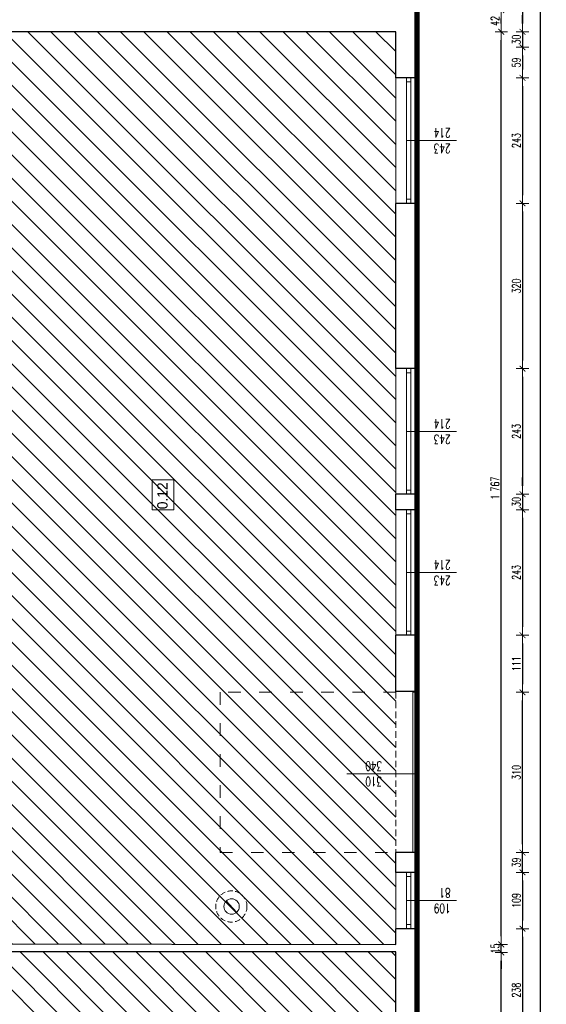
# Model space of a CAD drawing. Header units: millimetres. Extents: x -2948 to 78628, y 64669 to 215420.
# Tile 190 of 256: x 55927 to 56946, y 139202 to 141108. Entities that reach past the tile are written whole.
import ezdxf

# ---------------------------------------------------------------- set-up
doc = ezdxf.new("R2010")
doc.units = ezdxf.units.MM
for name, pattern in [('ACAD_ISO03W100', [30, 12, -18]), ('B0301', [25, 12.5, -6.25, 0, -6.25]), ('DASHED2', [0.375, 0.25, -0.125]), ('HIDDEN', [9.525, 6.35, -3.175])]:
    doc.linetypes.add(name, pattern=pattern)
for name, color, linetype, lineweight in [('-stolarka', 103, 'Continuous', 13), ('1_OPIS_OKNA', 60, 'Continuous', 13), ('kominy', 7, 'Continuous', 9), ('NOWE SCIANY', 3, 'Continuous', 13), ('NOWE WYBURZENIA', 1, 'Continuous', 20), ('OPIS', 2, 'Continuous', 13), ('pomiwszczenia', 95, 'Continuous', 20), ('POMOC', 1, 'Continuous', 13), ('stolarka opis', 60, 'Continuous', 13), ('WYMIAR', 5, 'Continuous', 13), ('ŚCIANY', 7, 'Continuous', 30)]:
    doc.layers.add(name, color=color, linetype=linetype, lineweight=lineweight)
for name, color, linetype in [('_POMOCNICZE', 252, 'Continuous'), ('C--L99b', 1, 'Continuous'), ('schody', 7, 'Continuous')]:
    doc.layers.add(name, color=color, linetype=linetype)
doc.styles.add('style2', font='romans.shx', dxfattribs={"width": 0.7})
doc.dimstyles.new('100', dxfattribs={"dimscale": 80, "dimtxt": 0.2, "dimasz": 0.2, "dimexe": 1.25, "dimexo": 0.625, "dimgap": 0.05, "dimtad": 1, "dimdec": 0, "dimdsep": 46, "dimlunit": 6, "dimtxsty": 'style2', "dimblk1": 'TICK', "dimblk2": 'TICK', "dimsah": 1, "dimcen": 0.2, "dimse1": 1, "dimse2": 1, "dimclrd": 256, "dimclrt": 2, "dimadec": 0, "dimazin": 0, "dimtfac": 1, "dimtdec": 0, "dimtix": 1, "dimtmove": 1, "dimatfit": 0, "dimldrblk": 'DOTSMALL', "dimfxl": 1, "dimtolj": 1, "dimtzin": 0, "dimarcsym": 0})
pattern_1 = [(135, (24138.385, -24138.12), (-22.4506403, -22.4506403), [])]

# ---------------------------------------------------------------- blocks, each defined once
blk = doc.blocks.new('TICK')
at = {"color": 5}
for p, q in [((-1, 0), (1, 0)), ((0, -0.75), (0, 0.75))]:
    blk.add_line(p, q, dxfattribs=at)
at = {"const_width": 0.1}
blk.add_lwpolyline([(-0.35, -0.35), (0.35, 0.35)], dxfattribs=at)
blk = doc.blocks.new('*D1647')
at = {"layer": 'Defpoints', "color": 0, "ltscale": 2, "transparency": 16777216}
for p in [(56735.9, 141263.7), (56708.1, 141084.7), (56899.5, 141084.7)]:
    blk.add_point(p, dxfattribs=at)
at = {"layer": 'WYMIAR', "lineweight": -2, "ltscale": 2, "transparency": 16777216}
blk.add_line((56899.5, 141247.7), (56899.5, 141100.7), dxfattribs=at)
at = {"layer": 'WYMIAR', "lineweight": -2, "ltscale": 2, "transparency": 16777216, "xscale": 16, "yscale": 16, "zscale": 16}
for p, rotation in [((56899.5, 141263.7), 90), ((56899.5, 141084.7), 270)]:
    blk.add_blockref('TICK', p, dxfattribs=dict(at, rotation=rotation))
at = {"layer": 'WYMIAR', "color": 2, "ltscale": 2, "transparency": 16777216, "insert": (56887.5, 141174.2), "char_height": 16, "attachment_point": 5, "rotation": 90, "style": 'style2'}
blk.add_mtext('\\A1;179', dxfattribs=at)
blk = doc.blocks.new('_DotSmall')
at = {"layer": 'OPIS', "color": 0, "const_width": 0.5}
blk.add_lwpolyline([(-0.0625, 0, 1), (0.0625, 0, 1)], format="xyb", close=True, dxfattribs=at)
blk = doc.blocks.new('*D1648')
at = {"layer": 'Defpoints', "color": 0, "ltscale": 2, "transparency": 16777216}
for p in [(56708.1, 141084.7), (56897.4, 141054.7), (56899.5, 141054.7)]:
    blk.add_point(p, dxfattribs=at)
at = {"layer": 'WYMIAR', "lineweight": -2, "ltscale": 2, "transparency": 16777216}
for p, q in [((56899.5, 141100.7), (56899.5, 141116.7)), ((56899.5, 141084.7), (56899.5, 141054.7)), ((56899.5, 141038.7), (56899.5, 141022.7))]:
    blk.add_line(p, q, dxfattribs=at)
at = {"layer": 'WYMIAR', "lineweight": -2, "ltscale": 2, "transparency": 16777216, "xscale": 16, "yscale": 16, "zscale": 16}
for p, rotation in [((56899.5, 141084.7), 270), ((56899.5, 141054.7), 90)]:
    blk.add_blockref('TICK', p, dxfattribs=dict(at, rotation=rotation))
at = {"layer": 'WYMIAR', "color": 2, "ltscale": 2, "transparency": 16777216, "insert": (56887.5, 141069.7), "char_height": 16, "attachment_point": 5, "rotation": 90, "style": 'style2'}
blk.add_mtext('\\A1;30', dxfattribs=at)
blk = doc.blocks.new('*D1649')
at = {"layer": 'Defpoints', "color": 0, "ltscale": 2, "transparency": 16777216}
for p in [(56897.4, 141054.7), (56735.9, 140995.7), (56899.5, 140995.7)]:
    blk.add_point(p, dxfattribs=at)
at = {"layer": 'WYMIAR', "lineweight": -2, "ltscale": 2, "transparency": 16777216}
blk.add_line((56899.5, 141038.7), (56899.5, 141011.7), dxfattribs=at)
at = {"layer": 'WYMIAR', "lineweight": -2, "ltscale": 2, "transparency": 16777216, "xscale": 16, "yscale": 16, "zscale": 16}
for p, rotation in [((56899.5, 141054.7), 90), ((56899.5, 140995.7), 270)]:
    blk.add_blockref('TICK', p, dxfattribs=dict(at, rotation=rotation))
at = {"layer": 'WYMIAR', "color": 2, "ltscale": 2, "transparency": 16777216, "insert": (56887.5, 141025.2), "char_height": 16, "attachment_point": 5, "rotation": 90, "style": 'style2'}
blk.add_mtext('\\A1;59', dxfattribs=at)
blk = doc.blocks.new('*D1650')
at = {"layer": 'Defpoints', "color": 0, "ltscale": 2, "transparency": 16777216}
for p in [(56735.9, 140995.7), (56735.9, 140752.7), (56899.5, 140752.7)]:
    blk.add_point(p, dxfattribs=at)
at = {"layer": 'WYMIAR', "lineweight": -2, "ltscale": 2, "transparency": 16777216}
blk.add_line((56899.5, 140979.7), (56899.5, 140768.7), dxfattribs=at)
at = {"layer": 'WYMIAR', "lineweight": -2, "ltscale": 2, "transparency": 16777216, "xscale": 16, "yscale": 16, "zscale": 16}
for p, rotation in [((56899.5, 140995.7), 90), ((56899.5, 140752.7), 270)]:
    blk.add_blockref('TICK', p, dxfattribs=dict(at, rotation=rotation))
at = {"layer": 'WYMIAR', "color": 2, "ltscale": 2, "transparency": 16777216, "insert": (56887.5, 140874.2), "char_height": 16, "attachment_point": 5, "rotation": 90, "style": 'style2'}
blk.add_mtext('\\A1;243', dxfattribs=at)
blk = doc.blocks.new('*D1651')
at = {"layer": 'Defpoints', "color": 0, "ltscale": 2, "transparency": 16777216}
for p in [(56735.9, 140752.7), (56899.5, 140432.7), (56910.8, 140432.7)]:
    blk.add_point(p, dxfattribs=at)
at = {"layer": 'WYMIAR', "lineweight": -2, "ltscale": 2, "transparency": 16777216}
blk.add_line((56899.5, 140736.7), (56899.5, 140448.7), dxfattribs=at)
at = {"layer": 'WYMIAR', "lineweight": -2, "ltscale": 2, "transparency": 16777216, "xscale": 16, "yscale": 16, "zscale": 16}
for p, rotation in [((56899.5, 140752.7), 90), ((56899.5, 140432.7), 270)]:
    blk.add_blockref('TICK', p, dxfattribs=dict(at, rotation=rotation))
at = {"layer": 'WYMIAR', "color": 2, "ltscale": 2, "transparency": 16777216, "insert": (56887.5, 140592.7), "char_height": 16, "attachment_point": 5, "rotation": 90, "style": 'style2'}
blk.add_mtext('\\A1;320', dxfattribs=at)
blk = doc.blocks.new('*D1652')
at = {"layer": 'Defpoints', "color": 0, "ltscale": 2, "transparency": 16777216}
for p in [(56910.8, 140432.7), (56899.5, 140189.7), (56910.8, 140189.7)]:
    blk.add_point(p, dxfattribs=at)
at = {"layer": 'WYMIAR', "lineweight": -2, "ltscale": 2, "transparency": 16777216}
blk.add_line((56899.5, 140416.7), (56899.5, 140205.7), dxfattribs=at)
at = {"layer": 'WYMIAR', "lineweight": -2, "ltscale": 2, "transparency": 16777216, "xscale": 16, "yscale": 16, "zscale": 16}
for p, rotation in [((56899.5, 140432.7), 90), ((56899.5, 140189.7), 270)]:
    blk.add_blockref('TICK', p, dxfattribs=dict(at, rotation=rotation))
at = {"layer": 'WYMIAR', "color": 2, "ltscale": 2, "transparency": 16777216, "insert": (56887.5, 140311.2), "char_height": 16, "attachment_point": 5, "rotation": 90, "style": 'style2'}
blk.add_mtext('\\A1;243', dxfattribs=at)
blk = doc.blocks.new('*D1653')
at = {"layer": 'Defpoints', "color": 0, "ltscale": 2, "transparency": 16777216}
for p in [(56910.8, 140189.7), (56899.5, 140159.7), (56910.8, 140159.7)]:
    blk.add_point(p, dxfattribs=at)
at = {"layer": 'WYMIAR', "lineweight": -2, "ltscale": 2, "transparency": 16777216}
for p, q in [((56899.5, 140205.7), (56899.5, 140221.7)), ((56899.5, 140189.7), (56899.5, 140159.7)), ((56899.5, 140143.7), (56899.5, 140127.7))]:
    blk.add_line(p, q, dxfattribs=at)
at = {"layer": 'WYMIAR', "lineweight": -2, "ltscale": 2, "transparency": 16777216, "xscale": 16, "yscale": 16, "zscale": 16}
for p, rotation in [((56899.5, 140189.7), 270), ((56899.5, 140159.7), 90)]:
    blk.add_blockref('TICK', p, dxfattribs=dict(at, rotation=rotation))
at = {"layer": 'WYMIAR', "color": 2, "ltscale": 2, "transparency": 16777216, "insert": (56887.5, 140174.7), "char_height": 16, "attachment_point": 5, "rotation": 90, "style": 'style2'}
blk.add_mtext('\\A1;30', dxfattribs=at)
blk = doc.blocks.new('*D1654')
at = {"layer": 'Defpoints', "color": 0, "ltscale": 2, "transparency": 16777216}
for p in [(56910.8, 140159.7), (56899.5, 139916.7), (56910.8, 139916.7)]:
    blk.add_point(p, dxfattribs=at)
at = {"layer": 'WYMIAR', "lineweight": -2, "ltscale": 2, "transparency": 16777216}
blk.add_line((56899.5, 140143.7), (56899.5, 139932.7), dxfattribs=at)
at = {"layer": 'WYMIAR', "lineweight": -2, "ltscale": 2, "transparency": 16777216, "xscale": 16, "yscale": 16, "zscale": 16}
for p, rotation in [((56899.5, 140159.7), 90), ((56899.5, 139916.7), 270)]:
    blk.add_blockref('TICK', p, dxfattribs=dict(at, rotation=rotation))
at = {"layer": 'WYMIAR', "color": 2, "ltscale": 2, "transparency": 16777216, "insert": (56887.5, 140038.2), "char_height": 16, "attachment_point": 5, "rotation": 90, "style": 'style2'}
blk.add_mtext('\\A1;243', dxfattribs=at)
blk = doc.blocks.new('*D1655')
at = {"layer": 'Defpoints', "color": 0, "ltscale": 2, "transparency": 16777216}
for p in [(56910.8, 139916.7), (56899.5, 139806.2), (56911.5, 139806.2)]:
    blk.add_point(p, dxfattribs=at)
at = {"layer": 'WYMIAR', "lineweight": -2, "ltscale": 2, "transparency": 16777216}
blk.add_line((56899.5, 139900.7), (56899.5, 139822.2), dxfattribs=at)
at = {"layer": 'WYMIAR', "lineweight": -2, "ltscale": 2, "transparency": 16777216, "xscale": 16, "yscale": 16, "zscale": 16}
for p, rotation in [((56899.5, 139916.7), 90), ((56899.5, 139806.2), 270)]:
    blk.add_blockref('TICK', p, dxfattribs=dict(at, rotation=rotation))
at = {"layer": 'WYMIAR', "color": 2, "ltscale": 2, "transparency": 16777216, "insert": (56887.5, 139861.4), "char_height": 16, "attachment_point": 5, "rotation": 90, "style": 'style2'}
blk.add_mtext('\\A1;111', dxfattribs=at)
blk = doc.blocks.new('*D1656')
at = {"layer": 'Defpoints', "color": 0, "ltscale": 2, "transparency": 16777216}
for p in [(56900.7, 139457.7), (56899.5, 139348.7), (56900.7, 139348.7)]:
    blk.add_point(p, dxfattribs=at)
at = {"layer": 'WYMIAR', "lineweight": -2, "ltscale": 2, "transparency": 16777216}
blk.add_line((56899.5, 139441.7), (56899.5, 139364.7), dxfattribs=at)
at = {"layer": 'WYMIAR', "lineweight": -2, "ltscale": 2, "transparency": 16777216, "xscale": 16, "yscale": 16, "zscale": 16}
for p, rotation in [((56899.5, 139457.7), 90), ((56899.5, 139348.7), 270)]:
    blk.add_blockref('TICK', p, dxfattribs=dict(at, rotation=rotation))
at = {"layer": 'WYMIAR', "color": 2, "ltscale": 2, "transparency": 16777216, "insert": (56887.5, 139403.2), "char_height": 16, "attachment_point": 5, "rotation": 90, "style": 'style2'}
blk.add_mtext('\\A1;109', dxfattribs=at)
blk = doc.blocks.new('*D1657')
at = {"layer": 'Defpoints', "color": 0, "ltscale": 2, "transparency": 16777216}
for p in [(56899.5, 139348.7), (56899.5, 139110.7), (56900.7, 139110.7)]:
    blk.add_point(p, dxfattribs=at)
at = {"layer": 'WYMIAR', "lineweight": -2, "ltscale": 2, "transparency": 16777216}
blk.add_line((56899.5, 139332.7), (56899.5, 139126.7), dxfattribs=at)
at = {"layer": 'WYMIAR', "lineweight": -2, "ltscale": 2, "transparency": 16777216, "xscale": 16, "yscale": 16, "zscale": 16}
for p, rotation in [((56899.5, 139348.7), 90), ((56899.5, 139110.7), 270)]:
    blk.add_blockref('TICK', p, dxfattribs=dict(at, rotation=rotation))
at = {"layer": 'WYMIAR', "color": 2, "ltscale": 2, "transparency": 16777216, "insert": (56887.5, 139229.7), "char_height": 16, "attachment_point": 5, "rotation": 90, "style": 'style2'}
blk.add_mtext('\\A1;238', dxfattribs=at)
blk = doc.blocks.new('*D1622')
at = {"layer": 'Defpoints', "color": 0, "ltscale": 2, "transparency": 16777216}
for p in [(56731.9, 139496.2), (56899.5, 139496.2), (56731.9, 139457.7)]:
    blk.add_point(p, dxfattribs=at)
at = {"layer": 'WYMIAR', "lineweight": -2, "ltscale": 2, "transparency": 16777216}
for p, q in [((56899.5, 139512.2), (56899.5, 139528.2)), ((56899.5, 139457.7), (56899.5, 139496.2)), ((56899.5, 139441.7), (56899.5, 139425.7))]:
    blk.add_line(p, q, dxfattribs=at)
at = {"layer": 'WYMIAR', "lineweight": -2, "ltscale": 2, "transparency": 16777216, "xscale": 16, "yscale": 16, "zscale": 16}
for p, rotation in [((56899.5, 139496.2), 270), ((56899.5, 139457.7), 90)]:
    blk.add_blockref('TICK', p, dxfattribs=dict(at, rotation=rotation))
at = {"layer": 'WYMIAR', "color": 2, "ltscale": 2, "transparency": 16777216, "insert": (56887.5, 139476.9), "char_height": 16, "attachment_point": 5, "rotation": 90, "style": 'style2'}
blk.add_mtext('\\A1;39', dxfattribs=at)
blk = doc.blocks.new('*D1628')
at = {"layer": 'Defpoints', "color": 0, "ltscale": 2, "transparency": 16777216}
for p in [(56731.9, 139806.2), (56899.5, 139806.2), (56735.9, 139496.2)]:
    blk.add_point(p, dxfattribs=at)
at = {"layer": 'WYMIAR', "lineweight": -2, "ltscale": 2, "transparency": 16777216}
blk.add_line((56899.5, 139512.2), (56899.5, 139790.2), dxfattribs=at)
at = {"layer": 'WYMIAR', "lineweight": -2, "ltscale": 2, "transparency": 16777216, "xscale": 16, "yscale": 16, "zscale": 16}
for p, rotation in [((56899.5, 139806.2), 90), ((56899.5, 139496.2), 270)]:
    blk.add_blockref('TICK', p, dxfattribs=dict(at, rotation=rotation))
at = {"layer": 'WYMIAR', "color": 2, "ltscale": 2, "transparency": 16777216, "insert": (56887.5, 139651.2), "char_height": 16, "attachment_point": 5, "rotation": 90, "style": 'style2'}
blk.add_mtext('\\A1;310', dxfattribs=at)
blk = doc.blocks.new('*D1691')
at = {"layer": 'Defpoints', "color": 0, "ltscale": 2, "transparency": 16777216}
for p in [(56722, 147141.7), (56722, 137474.7), (56933.5, 137474.7)]:
    blk.add_point(p, dxfattribs=at)
at = {"layer": 'WYMIAR', "lineweight": -2, "ltscale": 2, "transparency": 16777216}
blk.add_line((56933.5, 147125.7), (56933.5, 137490.7), dxfattribs=at)
at = {"layer": 'WYMIAR', "lineweight": -2, "ltscale": 2, "transparency": 16777216, "xscale": 16, "yscale": 16, "zscale": 16}
for p, rotation in [((56933.5, 147141.7), 90), ((56933.5, 137474.7), 270)]:
    blk.add_blockref('TICK', p, dxfattribs=dict(at, rotation=rotation))
at = {"layer": 'WYMIAR', "color": 2, "ltscale": 2, "transparency": 16777216, "insert": (56921.5, 142308.2), "char_height": 16, "attachment_point": 5, "rotation": 90, "style": 'style2'}
blk.add_mtext('\\A1;9\xa0667', dxfattribs=at)
blk = doc.blocks.new('*D1749')
at = {"layer": 'Defpoints', "color": 0, "ltscale": 2, "transparency": 16777216}
for p in [(56638, 139302.7), (56858.5, 139302.7), (56638, 137984.7)]:
    blk.add_point(p, dxfattribs=at)
at = {"layer": 'WYMIAR', "lineweight": -2, "ltscale": 2, "transparency": 16777216}
blk.add_line((56858.5, 138000.7), (56858.5, 139286.7), dxfattribs=at)
at = {"layer": 'WYMIAR', "lineweight": -2, "ltscale": 2, "transparency": 16777216, "xscale": 16, "yscale": 16, "zscale": 16}
for p, rotation in [((56858.5, 139302.7), 90), ((56858.5, 137984.7), 270)]:
    blk.add_blockref('TICK', p, dxfattribs=dict(at, rotation=rotation))
at = {"layer": 'WYMIAR', "color": 2, "ltscale": 2, "transparency": 16777216, "insert": (56846.5, 138643.7), "char_height": 16, "attachment_point": 5, "rotation": 90, "style": 'style2'}
blk.add_mtext('\\A1;1\xa0318', dxfattribs=at)
blk = doc.blocks.new('*D1750')
at = {"layer": 'Defpoints', "color": 0, "ltscale": 2, "transparency": 16777216}
for p in [(56654.3, 139318.2), (56858.5, 139318.2), (56654.3, 139302.7)]:
    blk.add_point(p, dxfattribs=at)
at = {"layer": 'WYMIAR', "lineweight": -2, "ltscale": 2, "transparency": 16777216}
for p, q in [((56858.5, 139334.2), (56858.5, 139350.2)), ((56858.5, 139302.7), (56858.5, 139318.2)), ((56858.5, 139286.7), (56858.5, 139270.7))]:
    blk.add_line(p, q, dxfattribs=at)
at = {"layer": 'WYMIAR', "lineweight": -2, "ltscale": 2, "transparency": 16777216, "xscale": 16, "yscale": 16, "zscale": 16}
for p, rotation in [((56858.5, 139318.2), 270), ((56858.5, 139302.7), 90)]:
    blk.add_blockref('TICK', p, dxfattribs=dict(at, rotation=rotation))
at = {"layer": 'WYMIAR', "color": 2, "ltscale": 2, "transparency": 16777216, "insert": (56846.5, 139310.4), "char_height": 16, "attachment_point": 5, "rotation": 90, "style": 'style2'}
blk.add_mtext('\\A1;15', dxfattribs=at)
blk = doc.blocks.new('*D1751')
at = {"layer": 'Defpoints', "color": 0, "ltscale": 2, "transparency": 16777216}
for p in [(56654.3, 141084.7), (56858.5, 141084.7), (56654.3, 139318.2)]:
    blk.add_point(p, dxfattribs=at)
at = {"layer": 'WYMIAR', "lineweight": -2, "ltscale": 2, "transparency": 16777216}
blk.add_line((56858.5, 139334.2), (56858.5, 141068.7), dxfattribs=at)
at = {"layer": 'WYMIAR', "lineweight": -2, "ltscale": 2, "transparency": 16777216, "xscale": 16, "yscale": 16, "zscale": 16}
for p, rotation in [((56858.5, 141084.7), 90), ((56858.5, 139318.2), 270)]:
    blk.add_blockref('TICK', p, dxfattribs=dict(at, rotation=rotation))
at = {"layer": 'WYMIAR', "color": 2, "ltscale": 2, "transparency": 16777216, "insert": (56846.5, 140201.4), "char_height": 16, "attachment_point": 5, "rotation": 90, "style": 'style2'}
blk.add_mtext('\\A1;1\xa0767', dxfattribs=at)
blk = doc.blocks.new('*D1752')
at = {"layer": 'Defpoints', "color": 0, "ltscale": 2, "transparency": 16777216}
for p in [(56654.3, 141126.7), (56858.5, 141126.7), (56654.3, 141084.7)]:
    blk.add_point(p, dxfattribs=at)
at = {"layer": 'WYMIAR', "lineweight": -2, "ltscale": 2, "transparency": 16777216}
blk.add_line((56858.5, 141100.7), (56858.5, 141110.7), dxfattribs=at)
at = {"layer": 'WYMIAR', "lineweight": -2, "ltscale": 2, "transparency": 16777216, "xscale": 16, "yscale": 16, "zscale": 16}
for p, rotation in [((56858.5, 141126.7), 90), ((56858.5, 141084.7), 270)]:
    blk.add_blockref('TICK', p, dxfattribs=dict(at, rotation=rotation))
at = {"layer": 'WYMIAR', "color": 2, "ltscale": 2, "transparency": 16777216, "insert": (56846.5, 141105.7), "char_height": 16, "attachment_point": 5, "rotation": 90, "style": 'style2'}
blk.add_mtext('\\A1;42', dxfattribs=at)

msp = doc.modelspace()

# ---------------------------------------------------------------- hatches: boundary and pattern name
at = {"layer": '_POMOCNICZE', "lineweight": 13, "true_color": 0x2776bb, "extrusion": (-8.85905e-08, -2.09366e-08, 1)}
h = msp.add_hatch(dxfattribs=at)
h.set_pattern_fill('ANSI31', color=152, scale=10)
h.set_pattern_definition(pattern_1)
h.paths.add_polyline_path([(56654.3, 141084.7), (55786.3, 141084.7), (55786.3, 139319.2), (56654.3, 139318.2)])
at = {"layer": 'schody', "linetype": 'HIDDEN', "ltscale": 2, "true_color": 0x58ba48, "transparency": 33554687}
h = msp.add_hatch(dxfattribs=at)
h.set_pattern_fill('ANSI31', color=85, scale=10)
h.set_pattern_definition(pattern_1)
h.paths.add_polyline_path([(55786.3, 139303.7), (55786.3, 137984.7), (56654.3, 137984.7), (56654.3, 138102.7), (56640.3, 138102.7), (56640.3, 138104.7), (56642.3, 138570.7), (56654.3, 138570.7), (56654.3, 139303.7)])

# ---------------------------------------------------------------- linework, layer by layer
at = {"layer": '-stolarka'}
for p, q in [((56675.3, 140995.7), (56675.3, 140752.7)), ((56683.3, 140995.7), (56683.3, 140752.7)), ((56683.3, 140987.7), (56675.3, 140987.7)), ((56683.3, 140760.7), (56675.3, 140760.7)), ((56675.3, 140432.7), (56675.3, 140189.7)), ((56683.3, 140424.7), (56675.3, 140424.7)), ((56683.3, 140432.7), (56683.3, 140189.7)), ((56683.3, 140197.7), (56675.3, 140197.7)), ((56675.3, 140159.7), (56675.3, 139916.7)), ((56683.3, 140159.7), (56683.3, 139916.7)), ((56683.3, 140151.7), (56675.3, 140151.7)), ((56683.3, 139924.7), (56675.3, 139924.7)), ((56675.3, 139457.7), (56675.3, 139348.7)), ((56683.3, 139457.7), (56683.3, 139348.7)), ((56683.3, 139457.7), (56683.3, 139348.7)), ((56683.3, 139449.7), (56675.3, 139449.7)), ((56683.3, 139449.7), (56675.3, 139449.7)), ((56683.3, 139356.7), (56675.3, 139356.7)), ((56683.3, 139356.7), (56675.3, 139356.7))]:
    msp.add_line(p, q, dxfattribs=at)
at = {"layer": '1_OPIS_OKNA'}
for p, q in [((56771.6, 140311.2), (56675.3, 140311.2)), ((56771.6, 140038.2), (56675.3, 140038.2)), ((56771.6, 139403.2), (56675.3, 139403.2)), ((56771.6, 139403.2), (56675.3, 139403.2))]:
    msp.add_line(p, q, dxfattribs=at)
at = {"layer": 'C--L99b', "color": 12, "linetype": 'B0301', "true_color": 0xdb0000, "const_width": 10.4}
msp.add_lwpolyline([(56695.3, 147141.7), (56695.3, 137474.7)], dxfattribs=at)
at = {"layer": 'kominy', "ltscale": 2}
msp.add_lwpolyline([(56346, 139380.6), (56326.2, 139402.8)], dxfattribs=at)
at = {"layer": 'kominy', "linetype": 'DASHED2', "ltscale": 40}
msp.add_circle((56336.3, 139391.6), 30.2, dxfattribs=at)
at = {"layer": 'kominy', "ltscale": 2}
msp.add_circle((56336.7, 139391.7), 14.9, dxfattribs=at)
at = {"layer": 'NOWE SCIANY', "linetype": 'HIDDEN', "ltscale": 2}
msp.add_line((56654.3, 139489.7), (56654.3, 139807.7), dxfattribs=at)
msp.add_line((56654.3, 139489.7), (56654.3, 139807.7), dxfattribs=at)
at = {"layer": 'NOWE SCIANY'}
msp.add_line((56695.3, 139648.7), (56559.7, 139648.7), dxfattribs=at)
msp.add_line((56695.3, 139648.7), (56559.7, 139648.7), dxfattribs=at)
at = {"layer": 'NOWE SCIANY', "linetype": 'ACAD_ISO03W100', "ltscale": 2}
msp.add_lwpolyline([(56654.3, 139806.2), (56314.3, 139806.2), (56314.3, 139496.2), (56654.3, 139496.2)], dxfattribs=at)
at = {"layer": 'NOWE SCIANY', "ltscale": 2}
msp.add_lwpolyline([(56687.3, 139496.2), (56687.3, 139806.2), (56695.3, 139806.2), (56695.3, 139496.2)], close=True, dxfattribs=at)
at = {"layer": 'NOWE SCIANY'}
for points in [[(56695.3, 139496.2), (56654.3, 139496.2)], [(55786.3, 139303.7), (56654.3, 139303.7)]]:
    msp.add_lwpolyline(points, dxfattribs=at)
at = {"layer": 'NOWE WYBURZENIA'}
msp.add_line((56695.3, 139807.7), (56695.3, 139660.7), dxfattribs=at)
msp.add_line((56695.3, 139807.7), (56695.3, 139660.7), dxfattribs=at)
at = {"layer": 'pomiwszczenia'}
msp.add_lwpolyline([(56183.1, 140159.4), (56183.1, 140217.3), (56224.8, 140217.3), (56224.8, 140159.4)], close=True, dxfattribs=at)
at = {"layer": 'POMOC'}
for p, q in [((56654.3, 140752.7), (56654.3, 140995.7)), ((56695.3, 140995.7), (56695.3, 140752.7)), ((56654.3, 140189.7), (56654.3, 140432.7)), ((56695.3, 140432.7), (56695.3, 140189.7)), ((56654.3, 139916.7), (56654.3, 140159.7)), ((56695.3, 140159.7), (56695.3, 139916.7)), ((56654.3, 139348.7), (56654.3, 139457.7)), ((56695.3, 139457.7), (56695.3, 139348.7)), ((56695.3, 139457.7), (56695.3, 139348.7))]:
    msp.add_line(p, q, dxfattribs=at)
at = {"layer": 'stolarka opis'}
msp.add_line((56771.6, 140874.2), (56675.3, 140874.2), dxfattribs=at)
at = {"layer": 'ŚCIANY', "ltscale": 2}
for p, q in [((56695.3, 140995.7), (56695.3, 141263.7)), ((56613.3, 141084.7), (55786.3, 141084.7)), ((56654.3, 141084.7), (56613.3, 141084.7)), ((56654.3, 140995.7), (56654.3, 141084.7)), ((56695.3, 140995.7), (56654.3, 140995.7)), ((56654.3, 140432.7), (56654.3, 140752.7)), ((56695.3, 140752.7), (56654.3, 140752.7)), ((56695.3, 140752.7), (56660.3, 140752.7)), ((56695.3, 140432.7), (56695.3, 140752.7)), ((56695.3, 140432.7), (56654.3, 140432.7)), ((56654.3, 140159.7), (56654.3, 140189.7)), ((56695.3, 140189.7), (56654.3, 140189.7)), ((56695.3, 140189.7), (56660.3, 140189.7)), ((56695.3, 140159.7), (56695.3, 140189.7)), ((56695.3, 140159.7), (56654.3, 140159.7)), ((56654.3, 139807.7), (56654.3, 139916.7)), ((56695.3, 139916.7), (56654.3, 139916.7)), ((56695.3, 139916.7), (56660.3, 139916.7)), ((56695.3, 139807.7), (56695.3, 139916.7)), ((56695.3, 139807.7), (56695.3, 139916.7)), ((56695.3, 139807.7), (56654.3, 139807.7)), ((56695.3, 139807.7), (56654.3, 139807.7)), ((56695.3, 139496.2), (56654.3, 139496.2)), ((56654.3, 139457.7), (56654.3, 139496.2)), ((56654.3, 139457.7), (56654.3, 139491.2)), ((56695.3, 139457.7), (56695.3, 139496.2)), ((56695.3, 139457.7), (56695.3, 139491.2)), ((56695.3, 139457.7), (56695.3, 139491.2)), ((56695.3, 139457.7), (56654.3, 139457.7)), ((56695.3, 139457.7), (56654.3, 139457.7)), ((56654.3, 139318.2), (56654.3, 139348.7)), ((56695.3, 139348.7), (56654.3, 139348.7)), ((56695.3, 139348.7), (56654.3, 139348.7)), ((56695.3, 139110.7), (56695.3, 139348.7)), ((56695.3, 139110.7), (56695.3, 139348.7)), ((56654.3, 139110.7), (56654.3, 139303.7)), ((56695.3, 139250.7), (56695.3, 139281.7))]:
    msp.add_line(p, q, dxfattribs=at)
for points in [[(55786.3, 139319.2), (56654.3, 139318.2)], [(56654.3, 139303.7), (55786.3, 139303.7)]]:
    msp.add_lwpolyline(points, dxfattribs=at)

# ---------------------------------------------------------------- texts
at = {"layer": '1_OPIS_OKNA', "ltscale": 0.2, "char_height": 18, "width": 280.137, "attachment_point": 1, "rotation": 179.9915, "style": 'style2'}
for s, insert in [('243\\P214', (56760.3, 140286.9)), ('243\\P214', (56760.3, 140013.9)), ('109\\P81', (56760.3, 139378.9)), ('109\\P81', (56760.3, 139378.9))]:
    msp.add_mtext(s, dxfattribs=dict(at, insert=insert))
at = {"layer": 'NOWE SCIANY', "linetype": 'Continuous', "ltscale": 0.2, "insert": (56627.9, 139624.4), "char_height": 18, "width": 280.137, "attachment_point": 1, "rotation": 179.9915, "style": 'style2'}
msp.add_mtext('310\\P340', dxfattribs=at)
at = {"layer": 'pomiwszczenia', "insert": (56203, 140186.6), "char_height": 20, "attachment_point": 5, "rotation": 90}
msp.add_mtext_dynamic_manual_height_columns('0.12', width=0.766, gutter_width=4.5, heights=[0], dxfattribs=at)
at = {"layer": 'stolarka opis', "ltscale": 0.2, "insert": (56760.3, 140849.9), "char_height": 18, "width": 280.137, "attachment_point": 1, "rotation": 179.9915, "style": 'style2'}
msp.add_mtext('243\\P214', dxfattribs=at)

# ---------------------------------------------------------------- dimensions: what is measured, and where the dimension line sits
at = {"layer": 'WYMIAR', "ltscale": 2}
for base, p1, p2, angle, picture, middle in [((56933.5, 137474.7), (56722, 147141.7), (56722, 137474.7), 90, '*D1691', (56921.5, 142308.2)), ((56899.5, 141084.7), (56735.9, 141263.7), (56708.1, 141084.7), 90, '*D1647', (56887.5, 141174.2)), ((56858.5, 141126.7), (56654.3, 141084.7), (56654.3, 141126.7), 90, '*D1752', (56846.5, 141105.7)), ((56899.5, 141054.7), (56708.1, 141084.7), (56897.4, 141054.7), 90, '*D1648', (56887.5, 141069.7)), ((56858.506525, 141084.66576), (56654.260737, 139318.165755), (56654.256705, 141084.66576), 90, '*D1751', (56846.506525, 140201.415757)), ((56899.5, 140995.7), (56897.4, 141054.7), (56735.9, 140995.7), 90, '*D1649', (56887.5, 141025.2)), ((56899.5, 140752.7), (56735.9, 140995.7), (56735.9, 140752.7), 90, '*D1650', (56887.5, 140874.2)), ((56899.5, 140432.7), (56735.9, 140752.7), (56910.8, 140432.7), 90, '*D1651', (56887.5, 140592.7)), ((56899.5, 140189.7), (56910.8, 140432.7), (56910.8, 140189.7), 90, '*D1652', (56887.5, 140311.2)), ((56899.5, 140159.7), (56910.8, 140189.7), (56910.8, 140159.7), 90, '*D1653', (56887.5, 140174.7)), ((56899.5, 139916.7), (56910.8, 140159.7), (56910.8, 139916.7), 90, '*D1654', (56887.5, 140038.2)), ((56899.509775, 139806.1657597), (56910.7925284, 139916.6657597), (56911.509775, 139806.1657597), 90, '*D1655', (56887.509775, 139861.4157597)), ((56899.5, 139806.2), (56735.9, 139496.2), (56731.9, 139806.2), 270, '*D1628', (56887.5, 139651.2)), ((56899.5, 139348.7), (56900.7, 139457.7), (56900.7, 139348.7), 90, '*D1656', (56887.5, 139403.2)), ((56899.5, 139110.7), (56899.5, 139348.7), (56900.7, 139110.7), 90, '*D1657', (56887.5, 139229.7)), ((56858.506525, 139318.165755), (56654.256705, 139302.66576), (56654.260737, 139318.165755), 90, '*D1750', (56846.506525, 139310.415757)), ((56858.5, 139302.7), (56638, 137984.7), (56638, 139302.7), 90, '*D1749', (56846.5, 138643.7))]:
    dim = msp.add_linear_dim(base=base, p1=p1, p2=p2, angle=angle, dimstyle='100', dxfattribs=at)
    dim.commit()
    dim.dimension.update_dxf_attribs({"geometry": picture, "text_midpoint": middle})
dim = msp.add_aligned_dim(p1=(56731.939172, 139457.6657597), p2=(56731.939172, 139496.1657597), distance=-167.570603, dimstyle='100', dxfattribs=at)
dim.commit()
dim.dimension.update_dxf_attribs({"geometry": '*D1622', "text_midpoint": (56887.509775, 139476.9157597)})

doc.saveas('drawing.dxf')
